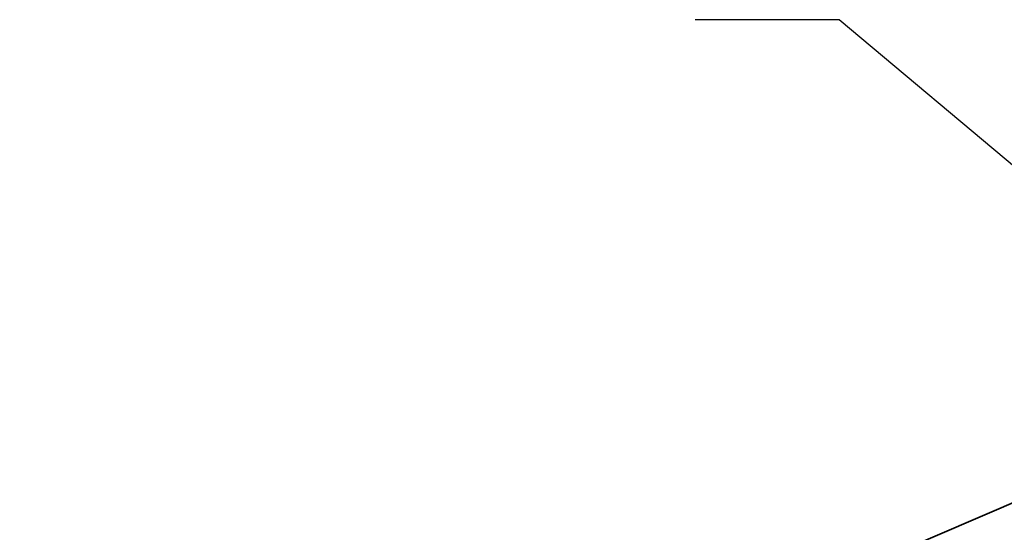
# Model space of a CAD drawing. Header units: inches. Extents: x -111 to 3768, y 2680 to 2775.
# Tile 23 of 25: x 3675.52 to 3686.09, y 2766 to 2771.5. Entities that reach past the tile are written whole.
import ezdxf

# ---------------------------------------------------------------- set-up
doc = ezdxf.new("R2010")
doc.units = ezdxf.units.IN
doc.header["$LTSCALE"] = 0.5
doc.header["$MEASUREMENT"] = 0
doc.styles.get("Standard").update_dxf_attribs({"font": 'fsimplex.shx', "width": 0.8})
doc.dimstyles.get("Standard").update_dxf_attribs({"dimscale": 0, "dimtxt": 0.12, "dimasz": 0.13, "dimexe": 0.18, "dimexo": 0.0625, "dimgap": 0.09, "dimtad": 0, "dimtih": 1, "dimtoh": 1, "dimdec": 0, "dimzin": 0, "dimdsep": 46, "dimlunit": 4, "dimtxsty": 'Standard', "dimcen": 0.09, "dimadec": 0, "dimazin": 0, "dimtfac": 1, "dimtdec": 0, "dimtofl": 0, "dimtmove": 0, "dimatfit": 3, "dimfxl": 1, "dimtolj": 1, "dimtzin": 0, "dimarcsym": 0})

msp = doc.modelspace()

# ---------------------------------------------------------------- linework, layer by layer
at = {"linetype": 'Continuous', "lineweight": 35}
msp.add_line((3656.669, 2753.672), (3690.797, 2768.295), dxfattribs=at)

# ---------------------------------------------------------------- leaders
at = {"linetype": 'Continuous'}
msp.add_leader([(3689.661, 2767.016), (3684.317, 2771.501), (3682.771, 2771.503)], dimstyle='Standard', override={"dimscale": 1, "dimtxt": 0.25, "dimasz": 2, "dimexe": 0.25, "dimexo": 0.25, "dimgap": 0.125, "dimdec": 2, "dimcen": -0.5, "dimtdec": 2, "dimfrac": 2}, dxfattribs=at)

doc.saveas('drawing.dxf')
